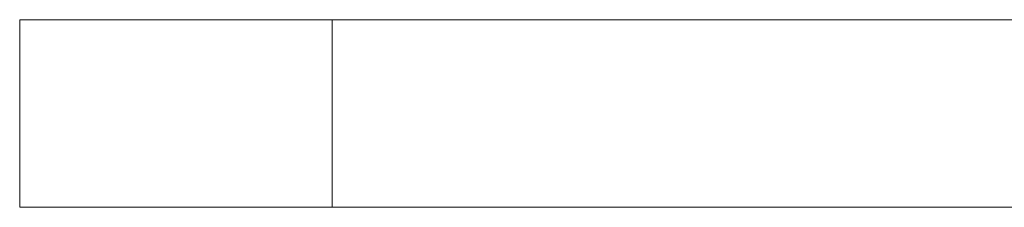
# Model space of a CAD drawing. Header units: millimetres. Extents: x 0 to 210, y 0 to 297.
# Tile 4 of 18: x 47.12 to 62.87, y 200.67 to 203.67. Entities that reach past the tile are written whole.
import ezdxf

# ---------------------------------------------------------------- set-up
doc = ezdxf.new("R2010")
doc.units = ezdxf.units.MM

msp = doc.modelspace()

# ---------------------------------------------------------------- linework, layer by layer
at = {"color": 7, "linetype": 'Continuous', "lineweight": 15}
for p, q in [((47.123, 200.67), (47.123, 203.67)), ((47.123, 203.67), (52.123, 203.67)), ((52.123, 203.67), (52.123, 200.67)), ((52.123, 203.67), (92.123, 203.67)), ((52.123, 200.67), (47.123, 200.67)), ((52.123, 200.67), (92.123, 200.67))]:
    msp.add_line(p, q, dxfattribs=at)

doc.saveas('drawing.dxf')
